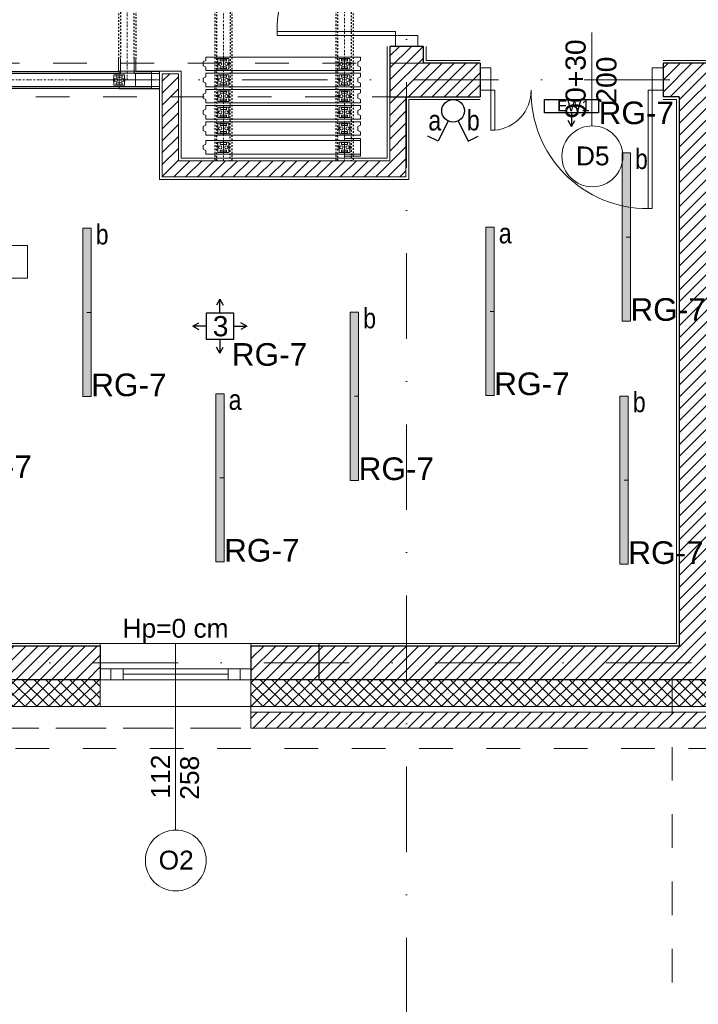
# Model space of a CAD drawing. Header units: metres. Extents: x -29 to 15534, y -4326 to 1447.
# Tile 21 of 48: x 11089 to 11593, y -2250 to -1518. Entities that reach past the tile are written whole.
import ezdxf
from ezdxf.enums import TextEntityAlignment as Align

# ---------------------------------------------------------------- set-up
doc = ezdxf.new("R2010")
doc.units = ezdxf.units.M
doc.header["$MEASUREMENT"] = 0
doc.linetypes.add('8', pattern=[0.5, 0.25, -0.25])
doc.linetypes.add('DASHDOT', pattern=[25.4, 12.7, -6.35, 0, -6.35])
doc.layers.get('0').update_dxf_attribs({"color": 8})
for name, color, linetype, lineweight in [('#elektryczne', 7, 'Continuous', 20), ('A_B.CIENKIE', 8, 'Continuous', 9), ('A_DRZWI', 8, 'Continuous', 5), ('A_HACZE', 8, 'Continuous', 5), ('A_OPISY', 8, 'Continuous', 18), ('A_OSIE', 8, 'Continuous', 13), ('A_OZACZENIE DRZWI', 8, 'Continuous', 13), ('A_OZNACZENIA OKIEN', 8, 'Continuous', 13), ('A_PROJEKTOWANE ŚCIANY MUROWANE NOŚNE', 8, 'Continuous', 30), ('A_SCIANY DZIALOWE', 8, 'Continuous', 15), ('A_STAL CIENKIE', 8, 'Continuous', 0), ('A_STOLARKA', 8, 'Continuous', 5), ('A_TYNK', 8, 'Continuous', 5), ('A_WIDOK', 8, '8', 13), ('A_WYMIARY WEWNETRZNE', 8, 'Continuous', 18), ('dk_profile', 8, 'Continuous', 25), ('EB_obwody', 8, 'Continuous', 13), ('EB_oprawy awaryjne', 40, 'Continuous', 30), ('EB_oświetlenie sprzęt', 1, 'Continuous', 30)]:
    doc.layers.add(name, color=color, linetype=linetype, lineweight=lineweight)
doc.layers.add('A_OZNACZENIA WARSTW', color=8, linetype='Continuous')
doc.layers.add('rexp_Oprawy', color=7, linetype='Continuous')
doc.styles.add('ARIAL', font='arial.ttf')
doc.styles.add('m1_romans', font='romans.shx', dxfattribs={"width": 0.8})
doc.styles.add('opisy okien', font='txt', dxfattribs={"height": 15})
pattern_1 = [(225, (14464.78, -9e-13), (4.419417, -4.419417), [])]

# ---------------------------------------------------------------- blocks, each defined once
blk = doc.blocks.new('A$C2DA918A7')
at = {"layer": 'A_OZACZENIE DRZWI'}
blk.add_line((-34.51, 0), (34.51, 0), dxfattribs=at)
at = {"layer": 'A_OZACZENIE DRZWI', "ltscale": 0.1, "style": 'm1_romans', "width": 0.8}
blk.add_attdef('SZEROKOSC', text='', height=10, rotation=359.99999, dxfattribs=at).set_placement((0, 0), align=Align.BOTTOM_CENTER)
blk.add_attdef('WYSOKOSC', text='', height=10, rotation=359.99999, dxfattribs=at).set_placement((-0.85, -3.39), align=Align.TOP_CENTER)
blk = doc.blocks.new('A$Cb7ce7c69')
at = {"layer": 'A_DRZWI', "color": 8, "ltscale": 2}
for points in [[(8.25, 125), (8.25, 133), (-8.25, 133), (-8.25, 125)], [(-38.1, 125), (-38.1, 122), (-8.25, 122), (-8.25, 125)], [(-96.25, 5), (-96.25, 8), (-8.25, 8), (-8.25, 5)], [(8.25, 5), (8.25, -3), (-8.25, -3), (-8.25, 5)]]:
    blk.add_lwpolyline(points, close=True, dxfattribs=at)
for centre, radius, start, end in [((-8.25, 125), 30, 185.73919, 269.99996), ((-9.91, 8.7), 86.32, 88.9011, 180.46377)]:
    blk.add_arc(centre, radius, start, end, dxfattribs=at)
at = {"layer": 'A_OZACZENIE DRZWI', "color": 8, "ltscale": 0.1}
ref = blk.add_blockref('A$C2DA918A7', (0, 50), dxfattribs=at)
ref.add_attrib('WYSOKOSC', '200', dxfattribs={"ltscale": 0.1, "height": 15, "rotation": 359.99999, "style": 'ARIAL'}).set_placement((-0.85, 46.61), align=Align.TOP_CENTER)
ref.add_attrib('SZEROKOSC', '90+30', dxfattribs={"ltscale": 0.1, "height": 15, "rotation": 359.99999, "style": 'ARIAL'}).set_placement((0, 50), align=Align.BOTTOM_CENTER)
blk = doc.blocks.new('A$C1c85234f')
at = {"layer": 'A_OZNACZENIA OKIEN'}
blk.add_line((0, -138.51), (0, 0), dxfattribs=at)
at = {"layer": 'A_OZNACZENIA OKIEN', "ltscale": 0.1, "style": 'm1_romans', "width": 0.8}
blk.add_attdef('SZEROKOSC', text='', height=10, rotation=89.99999, dxfattribs=at).set_placement((0, -99.01), align=Align.BOTTOM_CENTER)
blk.add_attdef('WYSOKOSC', text='', height=10, rotation=89.99999, dxfattribs=at).set_placement((3.39, -99.86), align=Align.TOP_CENTER)
blk = doc.blocks.new('A$C661f4cf6')
at = {"color": 8, "linetype": 'DASHDOT'}
for p, q in [((-1373.8, -1120), (-1373.8, 600)), ((-473.8, 600), (-473.8, -1280)), ((0, 0, 1), (7195, 0, 1)), ((240, -1280, 1), (240, 0, 1)), ((-1373.8, -1120), (-1373.8, -1280)), ((240, -1280, 1), (-1373.8, -1280))]:
    blk.add_line(p, q, dxfattribs=at)
at = {"layer": 'A_STOLARKA', "color": 8}
for p, q in [((-1437.8, 600), (-1422.8, 600)), ((-1324.8, 600), (-1422.8, 600)), ((-1309.8, 600), (-1324.8, 600)), ((-537.8, 600), (-522.8, 600)), ((-424.8, 600), (-522.8, 600)), ((-409.8, 600), (-424.8, 600)), ((0, 49, 1), (0, 64, 1)), ((0, 64, 1), (191, 64, 1)), ((0, 49, 1), (0, -49, 1)), ((6400, 49, 1), (0, 49, 1)), ((176, 64, 1), (400, 64, 1)), ((400, 64, 1), (6400, 64, 1)), ((6400, 49, 1), (400, 49, 1)), ((400, 49, 1), (6400, 49, 1)), ((6400, 64, 1), (7195, 64, 1)), ((7195, 49, 1), (6400, 49, 1)), ((6400, 49, 1), (7195, 49, 1)), ((7195, 49, 1), (6400, 49, 1)), ((7195, 64, 1), (7195, 49, 1)), ((7195, -49, 1), (7195, 49, 1)), ((0, -49, 1), (191, -49, 1)), ((0, -49, 1), (191, -49, 1)), ((0, -49, 1), (0, -64, 1)), ((191, -49, 1), (0, -49, 1)), ((190, -49, 1), (0, -49, 1)), ((0, -64, 1), (176, -64, 1)), ((176, -160, 1), (176, -64, 1)), ((190, -49, 1), (190, -160, 1)), ((6400, -49, 1), (290, -49, 1)), ((290, -49, 1), (290, -160, 1)), ((400, -64, 1), (304, -64, 1)), ((304, -64, 1), (304, -160, 1)), ((400, -49, 1), (6400, -49, 1)), ((400, -49, 1), (6400, -49, 1)), ((400, -64, 1), (6400, -64, 1)), ((6400, -49, 1), (7195, -49, 1)), ((6400, -49, 1), (7195, -49, 1)), ((7195, -49, 1), (6400, -49, 1)), ((6400, -64, 1), (7195, -64, 1)), ((7195, -64, 1), (7195, -49, 1))]:
    blk.add_line(p, q, dxfattribs=at)
at = {"layer": 'A_STOLARKA', "color": 8, "linetype": '8', "lineweight": 25, "ltscale": 50}
for p, q in [((-1437.8, -1344), (-1437.8, 600)), ((-1423.8, -1330), (-1423.8, 600)), ((-1323.8, 600), (-1323.8, -1230)), ((-1309.8, -1216), (-1309.8, 600)), ((-537.8, -1216, 0.5), (-537.8, 600)), ((-523.8, -1230), (-522.8, 600)), ((-424.8, 600), (-423.8, -1230)), ((-409.8, -1216, 0.6), (-409.8, 600)), ((176, -1216, 1), (176, -160, 1)), ((190, -160, 1), (190, -1230, 1)), ((290, -1330, 1), (290, -160, 1)), ((304, -1344, 1), (304, -160, 1)), ((-1323.8, -1230), (-1323.8, -1230)), ((-523.8, -1230, 0.5), (-1323.8, -1230)), ((-1309.8, -1216), (-1309.8, -1216)), ((-537.8, -1216, 0.5), (-1309.8, -1216)), ((190, -1230, 1), (-423.8, -1230, 0.6)), ((176, -1216, 1), (-409.8, -1216, 0.6)), ((176, -1216, 1), (176, -1216, 1)), ((-1437.8, -1344), (304, -1344, 1)), ((-1423.8, -1330), (290, -1330, 1))]:
    blk.add_line(p, q, dxfattribs=at)
blk = doc.blocks.new('dwgobject_-16218780_1YUW5AN')
blk.add_lwpolyline([(0, -50), (0, -24.40983), (20, -14.40983), (20, 14.40983), (0, 24.40983), (0, 50)])
blk = doc.blocks.new('GeometrySelector_1YUW5AN6')
blk.add_blockref('dwgobject_-16218780_1YUW5AN', (0, 0))
blk = doc.blocks.new('dwgobject_-16218811_1YUW5AN')
for p, q in [((-500, 50), (500, 50)), ((500, -50), (-500, -50))]:
    blk.add_line(p, q)
blk = doc.blocks.new('GeometrySelector_1YUW5AN7')
blk.add_blockref('dwgobject_-16218811_1YUW5AN', (0, 0))
blk = doc.blocks.new('dwgobject_-16218807_1YUW5AN')
blk.add_lwpolyline([(0, -50), (0, -24.40983), (20, -14.40983), (20, 14.40983), (0, 24.40983), (0, 50)])
blk = doc.blocks.new('GeometrySelector_1YUW5AN8')
blk.add_blockref('dwgobject_-16218807_1YUW5AN', (0, 0))
blk = doc.blocks.new('dwgobject_-16218792_1YUW5AN')
for p, q in [((-40, 11.5), (-42, 11.5)), ((-42, -11.5), (-42, 11.5)), ((0, 34.9), (0, -34.9)), ((40, 11.5), (42, 11.5)), ((42, -11.5), (42, 11.5)), ((-40, -11.5), (-42, -11.5)), ((40, -11.5), (42, -11.5))]:
    blk.add_line(p, q)
at = {"flags": 128}
blk.add_lwpolyline([(40, -39), (40, 39), (-40, 39), (-40, -39)], close=True, dxfattribs=at)
for points in [[(22.5, 22.9, -0.414214), (21.5, 21.9), (-21.5, 21.9, -0.414214), (-22.5, 22.9), (-22.5, 33.9, -0.414214), (-21.5, 34.9), (21.5, 34.9, -0.414214), (22.5, 33.9)], [(22.5, -22.9, 0.414214), (21.5, -21.9), (-21.5, -21.9, 0.414214), (-22.5, -22.9), (-22.5, -33.9, 0.414214), (-21.5, -34.9), (21.5, -34.9, 0.414214), (22.5, -33.9)]]:
    blk.add_lwpolyline(points, format="xyb", close=True, dxfattribs=at)
for centre in [(-23, 0), (23, 0)]:
    blk.add_circle(centre, 12)
blk = doc.blocks.new('GeometrySelector_1YUW5AN9')
blk.add_blockref('dwgobject_-16218792_1YUW5AN', (0, 0))
blk = doc.blocks.new('dwgobject_-16218787_1YUW5AN')
for p, q in [((-40, 11.5), (-42, 11.5)), ((-42, -11.5), (-42, 11.5)), ((0, 34.9), (0, -34.9)), ((40, 11.5), (42, 11.5)), ((42, -11.5), (42, 11.5)), ((-40, -11.5), (-42, -11.5)), ((40, -11.5), (42, -11.5))]:
    blk.add_line(p, q)
at = {"flags": 128}
blk.add_lwpolyline([(40, -39), (40, 39), (-40, 39), (-40, -39)], close=True, dxfattribs=at)
for points in [[(22.5, 22.9, -0.414214), (21.5, 21.9), (-21.5, 21.9, -0.414214), (-22.5, 22.9), (-22.5, 33.9, -0.414214), (-21.5, 34.9), (21.5, 34.9, -0.414214), (22.5, 33.9)], [(22.5, -22.9, 0.414214), (21.5, -21.9), (-21.5, -21.9, 0.414214), (-22.5, -22.9), (-22.5, -33.9, 0.414214), (-21.5, -34.9), (21.5, -34.9, 0.414214), (22.5, -33.9)]]:
    blk.add_lwpolyline(points, format="xyb", close=True, dxfattribs=at)
for centre in [(-23, 0), (23, 0)]:
    blk.add_circle(centre, 12)
blk = doc.blocks.new('GeometrySelector_1YUW5AN10')
blk.add_blockref('dwgobject_-16218787_1YUW5AN', (0, 0))
blk = doc.blocks.new('co_mw_pb_panelpack_element_1YUW5AN')
for name, p in [('GeometrySelector_1YUW5AN6', (-574.5, 0)), ('GeometrySelector_1YUW5AN10', (-454.5, 0)), ('GeometrySelector_1YUW5AN9', (445.5, 0)), ('GeometrySelector_1YUW5AN8', (574.5, 0))]:
    blk.add_blockref(name, p)
at = {"xscale": 1.149}
blk.add_blockref('GeometrySelector_1YUW5AN7', (0, 0), dxfattribs=at)
blk = doc.blocks.new('co_mw_pb_panelpack_element_1YUW5AN1')
for name, p in [('GeometrySelector_1YUW5AN6', (-574.5, 0)), ('GeometrySelector_1YUW5AN10', (-454.5, 0)), ('GeometrySelector_1YUW5AN9', (445.5, 0)), ('GeometrySelector_1YUW5AN8', (574.5, 0))]:
    blk.add_blockref(name, p)
at = {"xscale": 1.149}
blk.add_blockref('GeometrySelector_1YUW5AN7', (0, 0), dxfattribs=at)
blk = doc.blocks.new('co_mw_pb_panelpack_element_1YUW5AN2')
for name, p in [('GeometrySelector_1YUW5AN6', (-574.5, 0)), ('GeometrySelector_1YUW5AN10', (-454.5, 0)), ('GeometrySelector_1YUW5AN9', (445.5, 0)), ('GeometrySelector_1YUW5AN8', (574.5, 0))]:
    blk.add_blockref(name, p)
at = {"xscale": 1.149}
blk.add_blockref('GeometrySelector_1YUW5AN7', (0, 0), dxfattribs=at)
blk = doc.blocks.new('co_mw_pb_panelpack_element_1YUW5AN3')
for name, p in [('GeometrySelector_1YUW5AN6', (-574.5, 0)), ('GeometrySelector_1YUW5AN10', (-454.5, 0)), ('GeometrySelector_1YUW5AN9', (445.5, 0)), ('GeometrySelector_1YUW5AN8', (574.5, 0))]:
    blk.add_blockref(name, p)
at = {"xscale": 1.149}
blk.add_blockref('GeometrySelector_1YUW5AN7', (0, 0), dxfattribs=at)
blk = doc.blocks.new('co_mw_pb_panelpack_element_1YUW5AN4')
for name, p in [('GeometrySelector_1YUW5AN6', (-574.5, 0)), ('GeometrySelector_1YUW5AN10', (-454.5, 0)), ('GeometrySelector_1YUW5AN9', (445.5, 0)), ('GeometrySelector_1YUW5AN8', (574.5, 0))]:
    blk.add_blockref(name, p)
at = {"xscale": 1.149}
blk.add_blockref('GeometrySelector_1YUW5AN7', (0, 0), dxfattribs=at)
blk = doc.blocks.new('dwgobject_-16218816_1YUW5AN')
blk.add_line((0, 50), (0, -50))
blk = doc.blocks.new('GeometrySelector_1YUW5AN11')
blk.add_blockref('dwgobject_-16218816_1YUW5AN', (0, 0))
blk = doc.blocks.new('dwgobject_-16218802_1YUW5AN')
for p, q in [((0, 0), (0, 15)), ((0, 15), (1000, 15)), ((1000, 15), (1000, 0))]:
    blk.add_line(p, q)
blk = doc.blocks.new('GeometrySelector_1YUW5AN12')
blk.add_blockref('dwgobject_-16218802_1YUW5AN', (0, 0))
blk = doc.blocks.new('dwgobject_-16218798_1YUW5AN')
for p, q in [((0, 0), (0, 15)), ((0, 15), (1000, 15)), ((1000, 15), (1000, 0))]:
    blk.add_line(p, q)
blk = doc.blocks.new('GeometrySelector_1YUW5AN13')
blk.add_blockref('dwgobject_-16218798_1YUW5AN', (0, 0))
blk = doc.blocks.new('co_mw_pb_panelpack_element_1YUW5AN5')
for name, p, xscale in [('GeometrySelector_1YUW5AN13', (-575, 50), 0.12), ('GeometrySelector_1YUW5AN7', (0, 0), 1.15)]:
    blk.add_blockref(name, p, dxfattribs=dict(xscale=xscale))
for name, p in [('GeometrySelector_1YUW5AN11', (-575, 0)), ('GeometrySelector_1YUW5AN10', (-455, 0)), ('GeometrySelector_1YUW5AN9', (445, 0)), ('GeometrySelector_1YUW5AN8', (575, 0))]:
    blk.add_blockref(name, p)
at = {"xscale": 0.12, "rotation": 180}
blk.add_blockref('GeometrySelector_1YUW5AN12', (-455, -50), dxfattribs=at)
blk = doc.blocks.new('A$Cba9bb2c6')
at = {"layer": 'A_STOLARKA', "rotation": 90}
for name, p in [('co_mw_pb_panelpack_element_1YUW5AN5', (-800, 455, -1)), ('co_mw_pb_panelpack_element_1YUW5AN4', (-660, 454.5, -1)), ('co_mw_pb_panelpack_element_1YUW5AN3', (-540, 454.5, -1)), ('co_mw_pb_panelpack_element_1YUW5AN2', (-420, 454.5, -1)), ('co_mw_pb_panelpack_element_1YUW5AN1', (-300, 454.5, -1)), ('co_mw_pb_panelpack_element_1YUW5AN', (-180, 454.5, -1))]:
    blk.add_blockref(name, p, dxfattribs=at)
blk = doc.blocks.new('dwgobject_-16219454_1YUW54W')
for p, q in [((-40, 11.5), (-42, 11.5)), ((-42, -11.5), (-42, 11.5)), ((0, 34.9), (0, -34.9)), ((40, 11.5), (42, 11.5)), ((42, -11.5), (42, 11.5)), ((-40, -11.5), (-42, -11.5)), ((40, -11.5), (42, -11.5))]:
    blk.add_line(p, q)
at = {"flags": 128}
blk.add_lwpolyline([(40, -39), (40, 39), (-40, 39), (-40, -39)], close=True, dxfattribs=at)
for points in [[(22.5, 22.9, -0.414214), (21.5, 21.9), (-21.5, 21.9, -0.414214), (-22.5, 22.9), (-22.5, 33.9, -0.414214), (-21.5, 34.9), (21.5, 34.9, -0.414214), (22.5, 33.9)], [(22.5, -22.9, 0.414214), (21.5, -21.9), (-21.5, -21.9, 0.414214), (-22.5, -22.9), (-22.5, -33.9, 0.414214), (-21.5, -34.9), (21.5, -34.9, 0.414214), (22.5, -33.9)]]:
    blk.add_lwpolyline(points, format="xyb", close=True, dxfattribs=at)
for centre in [(-23, 0), (23, 0)]:
    blk.add_circle(centre, 12)
blk = doc.blocks.new('GeometrySelector_1YUW54W2')
blk.add_blockref('dwgobject_-16219454_1YUW54W', (0, 0))
blk = doc.blocks.new('co_panel_parts_moveo_trackroller_r_1YUW54W')
blk.add_blockref('GeometrySelector_1YUW54W2', (0, 0, -3619))
blk = doc.blocks.new('co_panel_parts_moveo_trackroller_r_1YUW54W1')
blk.add_blockref('GeometrySelector_1YUW54W2', (0, 0, -3619))
blk = doc.blocks.new('dwgobject_-16219539_1YUW54W')
for p, q in [((-500, 50), (500, 50)), ((500, -50), (-500, -50))]:
    blk.add_line(p, q)
blk = doc.blocks.new('GeometrySelector_1YUW54W3')
blk.add_blockref('dwgobject_-16219539_1YUW54W', (0, 0))
blk = doc.blocks.new('dwgobject_-16219535_1YUW54W')
blk.add_lwpolyline([(0, -50), (0, -24.40983), (20, -14.40983), (20, 14.40983), (0, 24.40983), (0, 50)])
blk = doc.blocks.new('GeometrySelector_1YUW54W4')
blk.add_blockref('dwgobject_-16219535_1YUW54W', (0, 0))
blk = doc.blocks.new('dwgobject_-16219532_1YUW54W')
blk.add_lwpolyline([(0, -50), (0, -24.40983), (20, -14.40983), (20, 14.40983), (0, 24.40983), (0, 50)])
blk = doc.blocks.new('GeometrySelector_1YUW54W5')
blk.add_blockref('dwgobject_-16219532_1YUW54W', (0, 0))
blk = doc.blocks.new('co_panel_parts_moveo_trackroller_r_1YUW54W2')
blk.add_blockref('GeometrySelector_1YUW54W2', (0, 0, -3619))
blk = doc.blocks.new('co_panel_parts_moveo_trackroller_r_1YUW54W3')
blk.add_blockref('GeometrySelector_1YUW54W2', (0, 0, -3619))
blk = doc.blocks.new('co_panel_parts_moveo_trackroller_r_1YUW54W4')
blk.add_blockref('GeometrySelector_1YUW54W2', (0, 0, -3619))
blk = doc.blocks.new('co_panel_parts_moveo_trackroller_r_1YUW54W5')
blk.add_blockref('GeometrySelector_1YUW54W2', (0, 0, -3619))
blk = doc.blocks.new('co_panel_parts_moveo_trackroller_r_1YUW54W6')
blk.add_blockref('GeometrySelector_1YUW54W2', (0, 0, -3619))
blk = doc.blocks.new('co_panel_parts_moveo_trackroller_r_1YUW54W7')
blk.add_blockref('GeometrySelector_1YUW54W2', (0, 0, -3619))
blk = doc.blocks.new('co_panel_parts_moveo_trackroller_r_1YUW54W8')
blk.add_blockref('GeometrySelector_1YUW54W2', (0, 0, -3619))
blk = doc.blocks.new('co_panel_parts_moveo_trackroller_r_1YUW54W9')
blk.add_blockref('GeometrySelector_1YUW54W2', (0, 0, -3619))
blk = doc.blocks.new('dwgobject_-16219356_1YUW54W')
blk.add_lwpolyline([(-1000, 50), (-1000, -50), (0, -50), (0, 50)], close=True)
blk = doc.blocks.new('GeometrySelector_1YUW54W28')
blk.add_blockref('dwgobject_-16219356_1YUW54W', (0, 0))
blk = doc.blocks.new('dwgobject_-16219389_1YUW54W')
blk.add_lwpolyline([(0, 50), (0, -50), (1000, -50), (1000, 50)], close=True)
blk = doc.blocks.new('GeometrySelector_1YUW54W31')
blk.add_blockref('dwgobject_-16219389_1YUW54W', (0, 0))
blk = doc.blocks.new('dwgobject_-16219450_1YUW54W')
for p, q in [((-1000, 50), (-1000, 65)), ((-1000, 65), (0, 65)), ((-1000, 50), (0, 50)), ((0, 65), (0, 50)), ((-1000, -65), (-1000, -50)), ((0, -50), (-1000, -50)), ((0, -65), (-1000, -65)), ((0, -50), (0, -65))]:
    blk.add_line(p, q)
blk = doc.blocks.new('GeometrySelector_1YUW54W34')
blk.add_blockref('dwgobject_-16219450_1YUW54W', (0, 0))
blk = doc.blocks.new('dwgobject_-16219528_1YUW54W')
blk.add_line((0, 50), (0, -50))
blk = doc.blocks.new('GeometrySelector_1YUW54W35')
blk.add_blockref('dwgobject_-16219528_1YUW54W', (0, 0))
blk = doc.blocks.new('co_panel_parts_moveo_trackroller_r_1YUW54W10')
blk.add_blockref('GeometrySelector_1YUW54W2', (0, 0, -3619))
blk = doc.blocks.new('co_panel_parts_moveo_trackroller_r_1YUW54W11')
blk.add_blockref('GeometrySelector_1YUW54W2', (0, 0, -3619))
blk = doc.blocks.new('A$C9b06474c')
at = {"layer": 'A_STOLARKA', "xscale": 0.06, "yscale": 1.32}
blk.add_blockref('GeometrySelector_1YUW54W31', (0, 0), dxfattribs=at)
at = {"layer": 'A_STOLARKA'}
for name, p, xscale in [('GeometrySelector_1YUW54W34', (300, 0), 0.24), ('GeometrySelector_1YUW54W3', (755, 0), 1.15), ('GeometrySelector_1YUW54W3', (1904.5, 0), 1.149), ('GeometrySelector_1YUW54W3', (3053.5, 0), 1.149), ('GeometrySelector_1YUW54W3', (4202.5, 0), 1.149), ('GeometrySelector_1YUW54W3', (5351.5, 0), 1.149), ('GeometrySelector_1YUW54W3', (6500.5, 0), 1.149), ('GeometrySelector_1YUW54W28', (7195, 0), 0.12)]:
    blk.add_blockref(name, p, dxfattribs=dict(at, xscale=xscale))
for name, p in [('GeometrySelector_1YUW54W35', (180, 0)), ('co_panel_parts_moveo_trackroller_r_1YUW54W11', (300, 0, 3619)), ('co_panel_parts_moveo_trackroller_r_1YUW54W10', (1200, 0, 3619)), ('GeometrySelector_1YUW54W5', (1330, 0)), ('GeometrySelector_1YUW54W4', (1330, 0)), ('co_panel_parts_moveo_trackroller_r_1YUW54W9', (1450, 0, 3619)), ('co_panel_parts_moveo_trackroller_r_1YUW54W8', (2350, 0, 3619)), ('GeometrySelector_1YUW54W5', (2479, 0)), ('GeometrySelector_1YUW54W4', (2479, 0)), ('co_panel_parts_moveo_trackroller_r_1YUW54W7', (2599, 0, 3619)), ('co_panel_parts_moveo_trackroller_r_1YUW54W6', (3499, 0, 3619)), ('GeometrySelector_1YUW54W5', (3628, 0)), ('GeometrySelector_1YUW54W4', (3628, 0)), ('co_panel_parts_moveo_trackroller_r_1YUW54W5', (3748, 0, 3619)), ('co_panel_parts_moveo_trackroller_r_1YUW54W4', (4648, 0, 3619)), ('GeometrySelector_1YUW54W5', (4777, 0)), ('GeometrySelector_1YUW54W4', (4777, 0)), ('co_panel_parts_moveo_trackroller_r_1YUW54W3', (4897, 0, 3619)), ('co_panel_parts_moveo_trackroller_r_1YUW54W2', (5797, 0, 3619)), ('GeometrySelector_1YUW54W5', (5926, 0)), ('GeometrySelector_1YUW54W4', (5926, 0)), ('co_panel_parts_moveo_trackroller_r_1YUW54W1', (6046, 0, 3619)), ('co_panel_parts_moveo_trackroller_r_1YUW54W', (6946, 0, 3619)), ('GeometrySelector_1YUW54W4', (7075, 0))]:
    blk.add_blockref(name, p, dxfattribs=at)
blk = doc.blocks.new('podkład')
at = {"layer": 'A_HACZE'}
h = blk.add_hatch(dxfattribs=at)
h.set_pattern_fill('ANSI31', color=8, scale=50, angle=180, style=0)
h.set_pattern_definition(pattern_1)
h.paths.add_polyline_path([(10448.58, -1479.34), (10421.5, -1483.34), (10443.46, -1631.73), (10470.55, -1627.72)])
h.paths.add_polyline_path([(11363.8, -1575.7), (11363.8, -1623.2), (11206.75, -1623.2), (11206.75, -1558.6), (11194.75, -1558.6), (11194.75, -1635.2), (11375.8, -1635.2), (11375.8, -1575.7), (11430.79, -1575.7), (11430.79, -1550.7), (11388.79, -1550.7), (11388.81, -1538.2), (11363.8, -1538.2)])
h = blk.add_hatch(dxfattribs=at)
h.set_pattern_fill('ANSI31', color=8, scale=50, angle=180, style=0)
h.set_pattern_definition(pattern_1)
h.paths.add_polyline_path([(11698.79, -1575.7), (11698.79, -1550.7), (11566.79, -1550.7), (11566.79, -1575.7), (11578.79, -1575.7), (11578.79, -1983.7), (11260.6, -1983.7), (11260.6, -2008.7), (11689.79, -2008.7), (11689.79, -1983.7), (11603.79, -1983.7), (11603.79, -1575.7)])
h.paths.add_polyline_path([(11914.6, -2008.7), (11914.6, -1983.7), (11848.79, -1983.7), (11848.79, -1574.84), (11936.61, -1575.26), (11936.6, -1551.14), (11798.79, -1550.7), (11798.79, -1575.7), (11823.79, -1575.7), (11823.79, -1983.7), (11801.79, -1983.7), (11801.79, -2008.7)])
h.paths.add_polyline_path([(12026.6, -1983.7), (12026.6, -2008.7), (12274.3, -2008.7), (12274.3, -1983.7), (12073.8, -1983.7), (12073.8, -1574.96), (12339.3, -1575.7), (12339.3, -1550.7), (12036.6, -1551.07), (12036.6, -1575.33), (12048.8, -1575.7), (12048.8, -1983.7)])
h = blk.add_hatch(dxfattribs=at)
h.set_pattern_fill('ANSI31', color=8, scale=50, angle=180, style=0)
h.set_pattern_definition(pattern_1)
h.paths.add_polyline_path([(10948.6, -1983.7), (10948.6, -2008.7), (11148.6, -2008.7), (11148.6, -1983.7)])
h = blk.add_hatch(dxfattribs=at)
h.set_pattern_fill('ANSI37', color=8, scale=50, angle=90)
h.set_pattern_definition([(135, (14464.78, -9e-13), (-4.419417, -4.419417), []), (225, (14464.78, -9e-13), (4.419417, -4.419417), [])])
h.paths.add_polyline_path([(10948.6, -2008.7), (10948.6, -2028.7), (11148.6, -2028.7), (11148.6, -2008.7)])
h = blk.add_hatch(dxfattribs=at)
h.set_pattern_fill('ANSI37', color=8, scale=50, angle=90)
h.set_pattern_definition([(135, (14464.78, -9e-13), (-4.419417, -4.419417), []), (225, (14464.78, -9e-13), (4.419417, -4.419417), [])])
h.paths.add_polyline_path([(11260.6, -2008.7), (11260.6, -2028.7), (11689.79, -2028.69), (11689.79, -2008.69)])
h = blk.add_hatch(dxfattribs=at)
h.set_pattern_fill('ANSI31', color=8, scale=50, angle=180, style=0)
h.set_pattern_definition(pattern_1)
h.paths.add_polyline_path([(11689.79, -2044.7), (11689.79, -2032.7), (11260.6, -2032.7), (11260.6, -2044.7)])
at = {"layer": 'A_B.CIENKIE', "color": 8, "linetype": '8', "ltscale": 100}
for p, q in [((11388.8, -1550.7), (10459.16, -1550.7)), ((11375.8, -1575.7), (10462.86, -1575.7))]:
    blk.add_line(p, q, dxfattribs=at)
at = {"layer": 'A_B.CIENKIE', "color": 8, "linetype": '8', "ltscale": 50}
blk.add_line((10690.6, -2044.7), (11260.6, -2044.7), dxfattribs=at)
at = {"layer": 'A_B.CIENKIE', "color": 8, "linetype": '8', "ltscale": 100}
blk.add_lwpolyline([(11573.49, -2008.7), (11573.49, -4224.7), (12973.49, -3344.7), (12973.49, -2008.7)], dxfattribs=at)
at = {"layer": 'A_OSIE', "color": 8, "linetype": 'DASHDOT', "ltscale": 5}
for p, q in [((11376.3, -675.15), (11376.3, -2335.96)), ((11698.79, -1563.2), (10108.73, -1563.2)), ((14256.99, -1996.2), (10108.73, -1996.2))]:
    blk.add_line(p, q, dxfattribs=at)
at = {"layer": 'A_OZNACZENIA WARSTW', "color": 8, "linetype": 'Continuous'}
blk.add_line((11311.38, -2008.7), (11311.38, -1981.7), dxfattribs=at)
at = {"layer": 'A_PROJEKTOWANE ŚCIANY MUROWANE NOŚNE', "color": 8}
for p, q in [((11430.79, -1550.7), (11388.8, -1550.7)), ((11698.79, -1550.7), (11566.79, -1550.7)), ((11566.79, -1550.7), (11566.79, -1575.7)), ((11363.8, -1575.7), (11363.8, -1575.7)), ((11578.79, -1575.7), (11566.79, -1575.7)), ((11578.79, -1575.7), (11578.79, -1983.7)), ((11578.79, -1738.7), (11578.79, -1983.7)), ((11148.6, -1983.7), (10948.6, -1983.7)), ((11148.6, -1983.7), (11148.6, -2008.7)), ((11578.79, -1983.7), (11260.6, -1983.7)), ((11260.6, -1983.7), (11260.6, -2008.7)), ((11148.6, -2008.7), (10948.6, -2008.7)), ((11689.79, -2008.7), (11260.6, -2008.7))]:
    blk.add_line(p, q, dxfattribs=at)
for points in [[(11388.8, -1550.7), (11388.8, -1538.2), (11363.8, -1538.2), (11363.8, -1575.7)], [(11430.79, -1550.7), (11430.79, -1575.7)], [(11363.8, -1575.7), (11430.79, -1575.7)]]:
    blk.add_lwpolyline(points, dxfattribs=at)
at = {"layer": 'A_SCIANY DZIALOWE', "color": 8}
blk.add_line((11206.75, -1558.6), (11194.75, -1558.6), dxfattribs=at)
for points in [[(11194.75, -1558.6), (11194.75, -1635.2), (11375.8, -1635.2), (11375.8, -1575.7)], [(11206.75, -1558.6), (11206.75, -1623.2), (11363.8, -1623.2), (11363.8, -1575.7)]]:
    blk.add_lwpolyline(points, dxfattribs=at)
at = {"layer": 'A_STAL CIENKIE', "color": 8, "linetype": '8', "ltscale": 100}
blk.add_lwpolyline([(13910.62, -2059.7), (10470.62, -2059.7), (10470.62, -2044.7), (13910.62, -2044.7)], close=True, dxfattribs=at)
at = {"layer": 'A_STOLARKA', "color": 8}
for p, q in [((11148.6, -2000.7), (11260.6, -2000.7)), ((11148.6, -2008.7), (11152.6, -2008.7)), ((11156.6, -2008.7), (11260.6, -2008.7)), ((11165.6, -2004.7), (11243.6, -2004.7))]:
    blk.add_line(p, q, dxfattribs=at)
for points in [[(11260.6, -2028.7), (11260.6, -1981.7), (11148.6, -1981.7), (11148.6, -2028.7)], [(11156.6, -2008.7), (11156.6, -2000.7), (11148.6, -2000.7), (11148.6, -2008.7)], [(11165.6, -2008.7), (11165.6, -2000.7), (11156.6, -2000.7), (11156.6, -2008.7)], [(11252.6, -2008.7), (11252.6, -2000.7), (11243.6, -2000.7), (11243.6, -2008.7)], [(11260.6, -2008.7), (11260.6, -2000.7), (11252.6, -2000.7), (11252.6, -2008.7)], [(11260.6, -2008.7), (11260.6, -2000.7), (11252.6, -2000.7), (11252.6, -2008.7)]]:
    blk.add_lwpolyline(points, close=True, dxfattribs=at)
at = {"layer": 'A_TYNK', "color": 8}
for p, q in [((11390.8, -1548.7), (11390.8, -1538.2)), ((11390.8, -1548.7), (11430.79, -1548.7)), ((11566.79, -1548.7), (11698.79, -1548.7))]:
    blk.add_line(p, q, dxfattribs=at)
at = {"layer": 'A_TYNK', "color": 8, "linetype": 'Continuous'}
for p, q in [((11208.75, -1556.6), (11192.75, -1556.6)), ((11148.6, -2028.7), (10948.6, -2028.7)), ((11689.79, -2028.7), (11260.6, -2028.7)), ((11260.6, -2028.7), (11260.6, -2044.7))]:
    blk.add_line(p, q, dxfattribs=at)
for points in [[(11208.75, -1556.6), (11208.75, -1621.2), (11361.8, -1621.2), (11361.8, -1538.2)], [(11192.75, -1556.6), (11192.75, -1637.2), (11377.8, -1637.2), (11377.8, -1577.7)], [(11566.79, -1577.7), (11576.79, -1577.7), (11576.79, -1981.7), (11260.6, -1981.7)], [(11377.8, -1577.7), (11430.79, -1577.7)], [(11148.6, -1981.7), (10948.6, -1981.7)], [(11148.6, -2028.7), (10948.6, -2028.7)], [(11689.79, -2028.7), (11260.6, -2028.7)], [(11689.79, -2032.7), (11260.6, -2032.7)], [(11689.79, -2044.7), (11260.6, -2044.7)]]:
    blk.add_lwpolyline(points, dxfattribs=at)
at = {"layer": 'A_WYMIARY WEWNETRZNE', "color": 8, "linetype": 'Continuous'}
blk.add_lwpolyline([(10897.59, -1710.48), (10897.59, -1686.26), (11094.57, -1686.26), (11094.57, -1710.48)], close=True, dxfattribs=at)
for centre in [(11514.28, -1619.9), (11204.81, -2143.01)]:
    blk.add_circle(centre, 22.63, dxfattribs=at)
at = {"layer": 'A_STOLARKA', "color": 8, "linetype": 'Continuous', "xscale": 0.1, "yscale": 0.1, "zscale": 0.1, "rotation": 180}
blk.add_blockref('A$C661f4cf6', (11192.75, -1563.2), dxfattribs=at)
at = {"layer": 'A_WIDOK', "color": 8, "linetype": 'Continuous'}
blk.add_blockref('A$Cb7ce7c69', (11376.3, -1535.2), dxfattribs=at)
at = {"layer": 'A_WIDOK', "color": 8, "linetype": 'Continuous', "rotation": 90}
blk.add_blockref('A$Cb7ce7c69', (11563.79, -1562.46), dxfattribs=at)
at = {"layer": 'A_WYMIARY WEWNETRZNE', "color": 8, "linetype": 'Continuous'}
ref = blk.add_blockref('A$C1c85234f', (11204.6, -1981.7), dxfattribs=at)
ref.add_attrib('WYSOKOSC', '258', dxfattribs={"layer": 'A_OZNACZENIA OKIEN', "ltscale": 0.1, "height": 14, "rotation": 90, "style": 'ARIAL'}).set_placement((11208, -2081.55), align=Align.TOP_CENTER)
ref.add_attrib('SZEROKOSC', '112', dxfattribs={"layer": 'A_OZNACZENIA OKIEN', "ltscale": 0.1, "height": 14, "rotation": 90, "style": 'ARIAL'}).set_placement((11204.6, -2080.7), align=Align.BOTTOM_CENTER)
at = {"layer": 'dk_profile', "color": 8, "linetype": 'Continuous', "xscale": 0.1, "yscale": 0.1, "zscale": 0.1, "rotation": 90}
blk.add_blockref('A$Cba9bb2c6', (11330.13, -1533.2), dxfattribs=at)
at = {"layer": 'dk_profile', "color": 8, "linetype": 'Continuous', "xscale": -0.1, "yscale": 0.1, "zscale": 0.1}
blk.add_blockref('A$C9b06474c', (11192.75, -1563.2), dxfattribs=at)
at = {"layer": 'A_OZNACZENIA OKIEN', "color": 8, "lineweight": 13, "char_height": 14, "attachment_point": 8}
for s, insert, style in [('{\\fArial|b0|i0|c238|p34;D5}', (11514.57, -1626.8), 'ARIAL'), ('{\\fArial|b0|i0|c238|p34;Hp=0 cm}', (11204.6, -1981.7), 'opisy okien'), ('{\\fArial|b0|i0|c238|p34;O2}', (11205.1, -2149.91), 'ARIAL')]:
    blk.add_mtext(s, dxfattribs=dict(at, insert=insert, style=style))
blk = doc.blocks.new('*U204')
at = {"layer": 'EB_oświetlenie sprzęt', "linetype": 'Continuous'}
for p, q in [((-89925375.23, -54748399.37), (-89925382.76, -54748403.1)), ((-89925367.77, -54748414.43), (-89925375.23, -54748399.37)), ((-89925360.31, -54748414.43), (-89925352.85, -54748399.37)), ((-89925352.85, -54748399.37), (-89925345.32, -54748403.1))]:
    blk.add_line(p, q, dxfattribs=at)
blk.add_circle((-89925364.04, -54748421.95), 8.4, dxfattribs=at)
blk = doc.blocks.new('*U206')
at = {"layer": 'EB_oprawy awaryjne', "color": 3, "linetype": 'Continuous'}
for p, q in [((0, -5), (0, -15)), ((0, -15), (-2.5, -10.67)), ((0, -15), (2.5, -10.67))]:
    blk.add_line(p, q, dxfattribs=at)
blk.add_lwpolyline([(-20, 5), (20, 5), (20, -5), (-20, -5), (-20, 5)], dxfattribs=at)
at = {"layer": 'EB_oprawy awaryjne', "linetype": 'Continuous', "insert": (-10.64, 4.34), "char_height": 8, "attachment_point": 1, "style": 'ARIAL'}
blk.add_mtext_dynamic_manual_height_columns('{\\C3;EW1}', width=397.3306, gutter_width=1, heights=[0], dxfattribs=at)
blk = doc.blocks.new('rexp_lib_l_60')
at = {"layer": 'rexp_Oprawy', "linetype": 'Continuous', "lineweight": 18, "true_color": 0x007fff}
blk.add_hatch(color=150, dxfattribs=at).paths.add_polyline_path([(-3.1, -62.5), (3.1, -62.5), (3.1, 62.5), (-3.1, 62.5)])
at = {"layer": 'rexp_Oprawy', "color": 150, "linetype": 'Continuous', "lineweight": 18, "true_color": 0x007fff}
blk.add_lwpolyline([(-3.1, -62.5), (3.1, -62.5), (3.1, 62.5), (-3.1, 62.5)], close=True, dxfattribs=at)
at = {"layer": 'rexp_Oprawy', "color": 7, "linetype": 'Continuous', "lineweight": 18}
blk.add_lwpolyline([(-3.1, -62.5), (3.1, -62.5), (3.1, 62.5), (-3.1, 62.5)], close=True, dxfattribs=at)
blk.add_lwpolyline([(0, 0), (3.1, 0)], dxfattribs=at)
blk = doc.blocks.new('aw 53t5325235')
at = {"layer": 'EB_oprawy awaryjne', "linetype": 'Continuous'}
for p, q in [((-89934394.43, -54747675.98), (-89934396.93, -54747680.31)), ((-89934394.43, -54747685.98), (-89934394.43, -54747675.98)), ((-89934394.43, -54747675.98), (-89934391.93, -54747680.31)), ((-89934414.43, -54747695.98), (-89934410.1, -54747693.48)), ((-89934404.43, -54747695.98), (-89934414.43, -54747695.98)), ((-89934414.43, -54747695.98), (-89934410.1, -54747698.48)), ((-89934384.43, -54747695.98), (-89934374.43, -54747695.98)), ((-89934374.43, -54747695.98), (-89934378.76, -54747693.48)), ((-89934374.43, -54747695.98), (-89934378.76, -54747698.48)), ((-89934394.43, -54747715.98), (-89934396.93, -54747711.65)), ((-89934394.43, -54747705.98), (-89934394.43, -54747715.98)), ((-89934394.43, -54747715.98), (-89934391.93, -54747711.65))]:
    blk.add_line(p, q, dxfattribs=at)
blk.add_lwpolyline([(-89934404.43, -54747685.98), (-89934384.43, -54747685.98), (-89934384.43, -54747705.98), (-89934404.43, -54747705.98), (-89934404.43, -54747685.98)], dxfattribs=at)
at = {"layer": 'EB_oprawy awaryjne', "linetype": 'Continuous', "insert": (-89934399.73, -54747688.47), "char_height": 15, "attachment_point": 1, "style": 'ARIAL'}
blk.add_mtext_dynamic_manual_height_columns('3', width=397.3306, gutter_width=1, heights=[0], dxfattribs=at)

msp = doc.modelspace()

# ---------------------------------------------------------------- block references
at = {"layer": '#elektryczne', "color": 8, "linetype": 'Continuous', "lineweight": 18}
msp.add_blockref('podkład', (0, 0), dxfattribs=at)
at = {"layer": 'EB_oprawy awaryjne', "linetype": 'Continuous'}
for name, p in [('*U206', (11498.79, -1582.7)), ('aw 53t5325235', (89945631.98, 54745949.89))]:
    msp.add_blockref(name, p, dxfattribs=at)
at = {"layer": 'EB_oświetlenie sprzęt', "linetype": 'Continuous', "rotation": 180}
msp.add_blockref('*U204', (-89913953.26, -54750008.05), dxfattribs=at)
at = {"layer": 'rexp_Oprawy', "color": 0, "linetype": 'Continuous', "lineweight": 18}
for p in [(11237.55, -1858.74), (11438.22, -1735.07, 377), (11138.8, -1735.87, 377), (11337.5, -1798.17, 377), (11539.41, -1679.87, 377), (11537.8, -1860.47, 377)]:
    msp.add_blockref('rexp_lib_l_60', p, dxfattribs=at)

# ---------------------------------------------------------------- texts
at = {"layer": 'A_OPISY', "color": 0, "lineweight": 13, "char_height": 15, "width": 16.3849, "attachment_point": 5, "style": 'opisy okien'}
for s, insert in [('{\\fArial Narrow|b0|i0|c238|p39;b}', (11425.82, -1593.26)), ('{\\fArial Narrow|b0|i0|c238|p39;a}', (11397.2, -1593.26)), ('{\\fArial Narrow|b0|i0|c238|p39;b}', (11550.7, -1621.97, 377)), ('{\\fArial Narrow|b0|i0|c238|p39;b}', (11150.1, -1677.97, 377)), ('{\\fArial Narrow|b0|i0|c238|p39;a}', (11449.52, -1677.17, 377)), ('{\\fArial Narrow|b0|i0|c238|p39;b}', (11348.8, -1740.27, 377)), ('{\\fArial Narrow|b0|i0|c238|p39;a}', (11248.84, -1800.84)), ('{\\fArial Narrow|b0|i0|c238|p39;b}', (11549.1, -1802.57, 377))]:
    msp.add_mtext(s, dxfattribs=dict(at, insert=insert))
at = {"layer": 'EB_obwody', "color": 5, "style": 'ARIAL'}
for p in [(11518.88, -1596.01), (11542.51, -1742.08, 377), (11246.37, -1775.49), (11141.9, -1798.08, 377), (11441.32, -1797.28, 377), (11041.78, -1858.91, 377), (11340.6, -1860.38, 377), (11240.65, -1920.96), (11540.9, -1922.68, 377)]:
    msp.add_text('RG-7', height=16.8, rotation=0, dxfattribs=at).set_placement(p)

doc.saveas('drawing.dxf')
